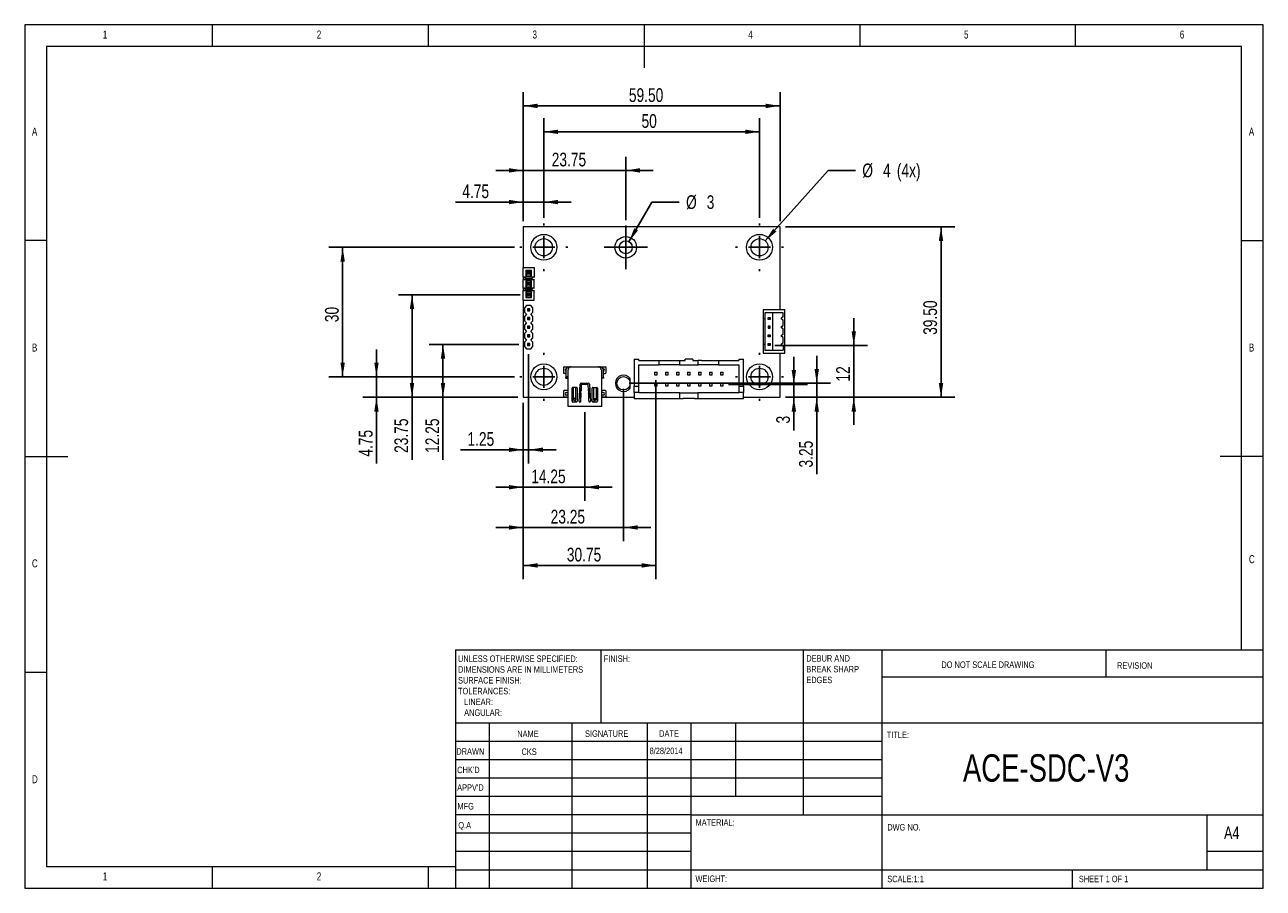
# Model space of a CAD drawing. Header units: millimetres. Extents: x 5 to 292, y 5 to 205.
import ezdxf

# ---------------------------------------------------------------- set-up
doc = ezdxf.new("R2010")
doc.units = ezdxf.units.MM
doc.layers.add('FORMAT', color=7, linetype='Continuous')
doc.styles.add('SLDTEXTSTYLE0', font='TXT', dxfattribs={"width": 0.75})
doc.dimstyles.new('SLDDIMSTYLE0', dxfattribs={"dimtxt": 3.175, "dimasz": 3.302, "dimexe": 0, "dimexo": 0.0625, "dimgap": 0.79375, "dimtad": 2, "dimzin": 12, "dimdsep": 46, "dimtxsty": 'Standard', "dimsah": 1, "dimcen": 0.09, "dimadec": 0, "dimazin": 0, "dimtfac": 1, "dimtofl": 0, "dimtmove": 0, "dimatfit": 3, "dimfxl": 1, "dimtolj": 1, "dimtzin": 12, "dimarcsym": 0})
doc.dimstyles.new('SLDDIMSTYLE1', dxfattribs={"dimtxt": 3.175, "dimasz": 3.302, "dimexe": 0, "dimexo": 0.0625, "dimgap": 0.79375, "dimtad": 2, "dimzin": 12, "dimdsep": 46, "dimtxsty": 'Standard', "dimsah": 1, "dimcen": 0.09, "dimadec": 0, "dimazin": 0, "dimtfac": 1, "dimtofl": 0, "dimtmove": 0, "dimatfit": 3, "dimfxl": 1, "dimtolj": 1, "dimtzin": 12, "dimarcsym": 0})
doc.dimstyles.new('SLDDIMSTYLE2', dxfattribs={"dimtxt": 3.175, "dimasz": 3.302, "dimexe": 0, "dimexo": 0.0625, "dimgap": 0.79375, "dimtad": 2, "dimzin": 4, "dimdsep": 46, "dimtxsty": 'Standard', "dimsah": 1, "dimcen": 0.09, "dimadec": 0, "dimazin": 0, "dimtfac": 1, "dimtofl": 0, "dimtmove": 0, "dimatfit": 3, "dimfxl": 1, "dimtolj": 1, "dimtzin": 12, "dimarcsym": 0})
doc.dimstyles.new('SLDDIMSTYLE3', dxfattribs={"dimtxt": 3.175, "dimasz": 3.302, "dimexe": 0, "dimexo": 0.0625, "dimgap": 0.79375, "dimtad": 0, "dimtih": 1, "dimtoh": 1, "dimzin": 12, "dimdsep": 46, "dimtxsty": 'Standard', "dimsah": 1, "dimcen": 0.09, "dimadec": 0, "dimazin": 0, "dimtfac": 1, "dimtmove": 0, "dimatfit": 2, "dimfxl": 1, "dimtolj": 1, "dimtzin": 12, "dimarcsym": 0})

# ---------------------------------------------------------------- blocks, each defined once
blk = doc.blocks.new('SW_NOTE_0')
at = {"color": 0, "linetype": 'Continuous', "lineweight": 0, "char_height": 1.5, "attachment_point": 1, "style": 'SLDTEXTSTYLE0'}
for s, insert in [('UNLESS OTHERWISE SPECIFIED:', (0, 1.93)), ('DIMENSIONS ARE IN MILLIMETERS', (0, -0.57)), ('TOLERANCES:', (0, -5.57)), ('SURFACE FINISH:', (0, -3.07)), ('   LINEAR:', (0, -8.07)), ('   ANGULAR:', (0, -10.57))]:
    blk.add_mtext(s, dxfattribs=dict(at, insert=insert))
blk = doc.blocks.new('SW_NOTE_1')
at = {"color": 0, "linetype": 'Continuous', "lineweight": 0, "char_height": 1.5, "attachment_point": 1, "style": 'SLDTEXTSTYLE0'}
for s, insert in [('DEBUR AND ', (0, 1.93)), ('BREAK SHARP ', (0, -0.57)), ('EDGES', (0, -3.07))]:
    blk.add_mtext(s, dxfattribs=dict(at, insert=insert))
blk = doc.blocks.new('*D3')
at = {"layer": 'FORMAT'}
for p, q in [((121.77, 128.69), (121.77, 103.38)), ((120.52, 117.44), (120.52, 103.38)), ((120.52, 106.56), (106, 106.56)), ((121.77, 106.56), (120.52, 106.56)), ((121.77, 106.56), (128.12, 106.56))]:
    blk.add_line(p, q, dxfattribs=at)
for points in [[(120.52, 106.56), (117.22, 107.07), (117.22, 106.05)], [(121.77, 106.56), (125.07, 106.05), (125.07, 107.07)]]:
    blk.add_solid(points, dxfattribs=at)
at = {"layer": 'FORMAT', "insert": (107.59, 110.65), "char_height": 3.175, "attachment_point": 1, "style": 'SLDTEXTSTYLE0'}
blk.add_mtext('1.25', dxfattribs=at)
blk = doc.blocks.new('*D4')
at = {"layer": 'FORMAT'}
for p, q in [((120.52, 117.44), (120.52, 94.71)), ((134.77, 115.29), (134.77, 94.71)), ((120.52, 97.89), (114.17, 97.89)), ((134.77, 97.89), (120.52, 97.89)), ((134.77, 97.89), (141.12, 97.89))]:
    blk.add_line(p, q, dxfattribs=at)
for points in [[(120.52, 97.89), (117.22, 98.4), (117.22, 97.38)], [(134.77, 97.89), (138.07, 97.38), (138.07, 98.4)]]:
    blk.add_solid(points, dxfattribs=at)
at = {"layer": 'FORMAT', "insert": (122.37, 101.98), "char_height": 3.175, "attachment_point": 1, "style": 'SLDTEXTSTYLE0'}
blk.add_mtext('14.25', dxfattribs=at)
blk = doc.blocks.new('*D5')
at = {"layer": 'FORMAT'}
for p, q in [((151.27, 122.67), (151.27, 76.6)), ((120.52, 117.44), (120.52, 76.6)), ((151.27, 79.77), (120.52, 79.77))]:
    blk.add_line(p, q, dxfattribs=at)
for points in [[(120.52, 79.77), (123.82, 79.26), (123.82, 80.28)], [(151.27, 79.77), (147.97, 80.28), (147.97, 79.26)]]:
    blk.add_solid(points, dxfattribs=at)
at = {"layer": 'FORMAT', "insert": (130.62, 83.86), "char_height": 3.175, "attachment_point": 1, "style": 'SLDTEXTSTYLE0'}
blk.add_mtext('30.75', dxfattribs=at)
blk = doc.blocks.new('*D6')
at = {"layer": 'FORMAT'}
for p, q in [((183.23, 121.71), (183.23, 128.06)), ((168.1, 121.71), (186.41, 121.71)), ((183.23, 121.71), (183.23, 118.71)), ((181.29, 118.71), (186.41, 118.71)), ((183.23, 118.71), (183.23, 111.06))]:
    blk.add_line(p, q, dxfattribs=at)
for points in [[(183.23, 121.71), (183.74, 125.01), (182.72, 125.01)], [(183.23, 118.71), (182.72, 115.41), (183.74, 115.41)]]:
    blk.add_solid(points, dxfattribs=at)
at = {"layer": 'FORMAT', "insert": (179.14, 112.65), "char_height": 3.17, "attachment_point": 1, "rotation": 90, "style": 'SLDTEXTSTYLE0'}
blk.add_mtext('3', dxfattribs=at)
blk = doc.blocks.new('*D7')
at = {"layer": 'FORMAT'}
for p, q in [((197.12, 130.71), (197.12, 137.06)), ((178.79, 130.71), (200.3, 130.71)), ((197.12, 130.71), (197.12, 118.71)), ((181.29, 118.71), (200.3, 118.71)), ((197.12, 118.71), (197.12, 112.36))]:
    blk.add_line(p, q, dxfattribs=at)
for points in [[(197.12, 130.71), (197.63, 134.01), (196.61, 134.01)], [(197.12, 118.71), (196.61, 115.41), (197.63, 115.41)]]:
    blk.add_solid(points, dxfattribs=at)
at = {"layer": 'FORMAT', "insert": (193.03, 122.36), "char_height": 3.175, "attachment_point": 1, "rotation": 90, "style": 'SLDTEXTSTYLE0'}
blk.add_mtext('12', dxfattribs=at)
blk = doc.blocks.new('*D8')
at = {"layer": 'FORMAT'}
for p, q in [((119.5, 130.96), (98.75, 130.96)), ((101.92, 130.96), (101.92, 118.71)), ((119.25, 118.71), (98.75, 118.71)), ((101.92, 118.71), (101.92, 104.24))]:
    blk.add_line(p, q, dxfattribs=at)
for points in [[(101.92, 130.96), (101.41, 127.66), (102.43, 127.66)], [(101.92, 118.71), (102.43, 122.01), (101.41, 122.01)]]:
    blk.add_solid(points, dxfattribs=at)
at = {"layer": 'FORMAT', "insert": (97.83, 105.83), "char_height": 3.175, "attachment_point": 1, "rotation": 90, "style": 'SLDTEXTSTYLE0'}
blk.add_mtext('12.25', dxfattribs=at)
blk = doc.blocks.new('*D9')
at = {"layer": 'FORMAT'}
for p, q in [((119.84, 142.46), (91.57, 142.46)), ((94.74, 142.46), (94.74, 118.71)), ((119.25, 118.71), (91.57, 118.71)), ((94.74, 118.71), (94.74, 104.24))]:
    blk.add_line(p, q, dxfattribs=at)
for points in [[(94.74, 142.46), (94.23, 139.15), (95.25, 139.15)], [(94.74, 118.71), (95.25, 122.01), (94.23, 122.01)]]:
    blk.add_solid(points, dxfattribs=at)
at = {"layer": 'FORMAT', "insert": (90.65, 105.83), "char_height": 3.175, "attachment_point": 1, "rotation": 90, "style": 'SLDTEXTSTYLE0'}
blk.add_mtext('23.75', dxfattribs=at)
blk = doc.blocks.new('*D10')
at = {"layer": 'FORMAT'}
for p, q in [((120.52, 159.48), (120.52, 189.38)), ((180.02, 159.48), (180.02, 189.38)), ((180.02, 186.21), (120.52, 186.21))]:
    blk.add_line(p, q, dxfattribs=at)
for points in [[(120.52, 186.21), (123.82, 185.7), (123.82, 186.72)], [(180.02, 186.21), (176.72, 186.72), (176.72, 185.7)]]:
    blk.add_solid(points, dxfattribs=at)
at = {"layer": 'FORMAT', "insert": (145, 190.3), "char_height": 3.175, "attachment_point": 1, "style": 'SLDTEXTSTYLE0'}
blk.add_mtext('59.50', dxfattribs=at)
blk = doc.blocks.new('*D11')
at = {"layer": 'FORMAT'}
for p, q in [((181.29, 158.21), (220.5, 158.21)), ((217.33, 118.71), (217.33, 158.21)), ((181.29, 118.71), (220.5, 118.71))]:
    blk.add_line(p, q, dxfattribs=at)
for points in [[(217.33, 158.21), (216.82, 154.91), (217.84, 154.91)], [(217.33, 118.71), (217.84, 122.01), (216.82, 122.01)]]:
    blk.add_solid(points, dxfattribs=at)
at = {"layer": 'FORMAT', "insert": (213.23, 133.18), "char_height": 3.175, "attachment_point": 1, "rotation": 90, "style": 'SLDTEXTSTYLE0'}
blk.add_mtext('39.50', dxfattribs=at)
blk = doc.blocks.new('*D12')
at = {"layer": 'FORMAT'}
for p, q in [((120.52, 159.48), (120.52, 167.11)), ((125.27, 160.27), (125.27, 167.11)), ((120.52, 163.93), (104.81, 163.93)), ((120.52, 163.93), (125.27, 163.93)), ((125.27, 163.93), (131.62, 163.93))]:
    blk.add_line(p, q, dxfattribs=at)
for points in [[(120.52, 163.93), (117.22, 164.44), (117.22, 163.43)], [(125.27, 163.93), (128.57, 163.43), (128.57, 164.44)]]:
    blk.add_solid(points, dxfattribs=at)
at = {"layer": 'FORMAT', "insert": (106.4, 168.03), "char_height": 3.175, "attachment_point": 1, "style": 'SLDTEXTSTYLE0'}
blk.add_mtext('4.75', dxfattribs=at)
blk = doc.blocks.new('*D13')
at = {"layer": 'FORMAT'}
for p, q in [((120.52, 159.48), (120.52, 174.45)), ((144.27, 159.77), (144.27, 174.45)), ((120.52, 171.27), (114.17, 171.27)), ((120.52, 171.27), (144.27, 171.27)), ((144.27, 171.27), (150.62, 171.27))]:
    blk.add_line(p, q, dxfattribs=at)
for points in [[(120.52, 171.27), (117.22, 171.78), (117.22, 170.76)], [(144.27, 171.27), (147.57, 170.76), (147.57, 171.78)]]:
    blk.add_solid(points, dxfattribs=at)
at = {"layer": 'FORMAT', "insert": (127.12, 175.37), "char_height": 3.175, "attachment_point": 1, "style": 'SLDTEXTSTYLE0'}
blk.add_mtext('23.75', dxfattribs=at)
blk = doc.blocks.new('*D14')
at = {"layer": 'FORMAT'}
for p, q in [((86.5, 123.46), (86.5, 129.81)), ((118.46, 123.46), (83.33, 123.46)), ((86.5, 123.46), (86.5, 118.71)), ((119.25, 118.71), (83.33, 118.71)), ((86.5, 118.71), (86.5, 103.37))]:
    blk.add_line(p, q, dxfattribs=at)
for points in [[(86.5, 123.46), (87.01, 126.76), (85.99, 126.76)], [(86.5, 118.71), (85.99, 115.41), (87.01, 115.41)]]:
    blk.add_solid(points, dxfattribs=at)
at = {"layer": 'FORMAT', "insert": (82.41, 104.96), "char_height": 3.175, "attachment_point": 1, "rotation": 90, "style": 'SLDTEXTSTYLE0'}
blk.add_mtext('4.75', dxfattribs=at)
blk = doc.blocks.new('*D15')
at = {"layer": 'FORMAT'}
for p, q in [((125.27, 160.27), (125.27, 183.38)), ((175.27, 160.27), (175.27, 183.38)), ((125.27, 180.21), (175.27, 180.21))]:
    blk.add_line(p, q, dxfattribs=at)
for points in [[(125.27, 180.21), (128.57, 179.7), (128.57, 180.72)], [(175.27, 180.21), (171.97, 180.72), (171.97, 179.7)]]:
    blk.add_solid(points, dxfattribs=at)
at = {"layer": 'FORMAT', "insert": (147.93, 184.3), "char_height": 3.175, "attachment_point": 1, "style": 'SLDTEXTSTYLE0'}
blk.add_mtext('50', dxfattribs=at)
blk = doc.blocks.new('*D16')
at = {"layer": 'FORMAT'}
for p, q in [((118.46, 153.46), (75.49, 153.46)), ((78.66, 153.46), (78.66, 123.46)), ((118.46, 123.46), (75.49, 123.46))]:
    blk.add_line(p, q, dxfattribs=at)
for points in [[(78.66, 153.46), (78.15, 150.16), (79.17, 150.16)], [(78.66, 123.46), (79.17, 126.76), (78.15, 126.76)]]:
    blk.add_solid(points, dxfattribs=at)
at = {"layer": 'FORMAT', "insert": (74.57, 136.11), "char_height": 3.175, "attachment_point": 1, "rotation": 90, "style": 'SLDTEXTSTYLE0'}
blk.add_mtext('30', dxfattribs=at)
blk = doc.blocks.new('*D17')
at = {"layer": 'FORMAT'}
for p, q in [((176.6, 154.95), (191.16, 171.27)), ((191.16, 171.27), (197.51, 171.27))]:
    blk.add_line(p, q, dxfattribs=at)
blk.add_solid([(176.6, 154.95), (179.18, 157.08), (178.42, 157.75)], dxfattribs=at)
at = {"layer": 'FORMAT', "attachment_point": 1, "style": 'SLDTEXTSTYLE0'}
for s, insert, char_height in [('%%c', (199.09, 172.85), 3.175), ('4', (203.88, 172.85), 3.17), (' (4x)', (206.22, 172.85), 3.175)]:
    blk.add_mtext(s, dxfattribs=dict(at, insert=insert, char_height=char_height))
blk = doc.blocks.new('*D18')
at = {"layer": 'FORMAT'}
for p, q in [((145.02, 154.76), (150.32, 163.93)), ((150.32, 163.93), (156.67, 163.93))]:
    blk.add_line(p, q, dxfattribs=at)
blk.add_solid([(145.02, 154.76), (147.11, 157.36), (146.23, 157.87)], dxfattribs=at)
at = {"layer": 'FORMAT', "attachment_point": 1, "style": 'SLDTEXTSTYLE0'}
for s, insert, char_height in [('%%c', (158.25, 165.51), 3.175), ('3', (163.04, 165.51), 3.17)]:
    blk.add_mtext(s, dxfattribs=dict(at, insert=insert, char_height=char_height))
blk = doc.blocks.new('*D19')
at = {"layer": 'FORMAT'}
for p, q in [((143.77, 120.69), (143.77, 85.38)), ((120.52, 117.44), (120.52, 85.38)), ((120.52, 88.56), (114.17, 88.56)), ((120.52, 88.56), (143.77, 88.56)), ((143.77, 88.56), (150.12, 88.56))]:
    blk.add_line(p, q, dxfattribs=at)
for points in [[(120.52, 88.56), (117.22, 89.07), (117.22, 88.05)], [(143.77, 88.56), (147.07, 88.05), (147.07, 89.07)]]:
    blk.add_solid(points, dxfattribs=at)
at = {"layer": 'FORMAT', "insert": (126.87, 92.65), "char_height": 3.175, "attachment_point": 1, "style": 'SLDTEXTSTYLE0'}
blk.add_mtext('23.25', dxfattribs=at)
blk = doc.blocks.new('*D20')
at = {"layer": 'FORMAT'}
for p, q in [((188.53, 121.96), (188.53, 128.31)), ((145.04, 121.96), (191.7, 121.96)), ((188.53, 118.71), (188.53, 121.96)), ((181.29, 118.71), (191.7, 118.71)), ((188.53, 118.71), (188.53, 100.87))]:
    blk.add_line(p, q, dxfattribs=at)
for points in [[(188.53, 121.96), (189.04, 125.26), (188.02, 125.26)], [(188.53, 118.71), (188.02, 115.41), (189.04, 115.41)]]:
    blk.add_solid(points, dxfattribs=at)
at = {"layer": 'FORMAT', "insert": (184.44, 102.45), "char_height": 3.175, "attachment_point": 1, "rotation": 90, "style": 'SLDTEXTSTYLE0'}
blk.add_mtext('3.25', dxfattribs=at)
blk = doc.blocks.new('SW_CENTERMARKSYMBOL_0')
at = {"layer": 'FORMAT', "color": 0}
for p, q in [((0, 5.08), (0, 5.54)), ((-5.08, 0), (-5.54, 0)), ((0, 0), (-2.54, 0)), ((0, 0), (0, 2.54)), ((0, 0), (0, -2.54)), ((0, 0), (2.54, 0)), ((5.08, 0), (5.54, 0)), ((0, -5.08), (0, -5.54))]:
    blk.add_line(p, q, dxfattribs=at)
blk = doc.blocks.new('SW_CENTERMARKSYMBOL_1')
at = {"layer": 'FORMAT', "color": 0}
for p, q in [((0, 2.54), (0, 5.04)), ((-2.54, 0), (-5.04, 0)), ((0, 0), (-2.54, 0)), ((0, 0), (0, 2.54)), ((0, 0), (0, -2.54)), ((0, 0), (2.54, 0)), ((2.54, 0), (5.04, 0)), ((0, -2.54), (0, -5.04))]:
    blk.add_line(p, q, dxfattribs=at)
blk = doc.blocks.new('SW_CENTERMARKSYMBOL_2')
at = {"layer": 'FORMAT', "color": 0}
for p, q in [((0, 5.08), (0, 5.54)), ((-5.08, 0), (-5.54, 0)), ((0, 0), (-2.54, 0)), ((0, 0), (0, 2.54)), ((0, 0), (0, -2.54)), ((0, 0), (2.54, 0)), ((5.08, 0), (5.54, 0)), ((0, -5.08), (0, -5.54))]:
    blk.add_line(p, q, dxfattribs=at)
blk = doc.blocks.new('SW_CENTERMARKSYMBOL_3')
at = {"layer": 'FORMAT', "color": 0}
for p, q in [((0, 5.08), (0, 5.54)), ((-5.08, 0), (-5.54, 0)), ((0, 0), (-2.54, 0)), ((0, 0), (0, 2.54)), ((0, 0), (0, -2.54)), ((0, 0), (2.54, 0)), ((5.08, 0), (5.54, 0)), ((0, -5.08), (0, -5.54))]:
    blk.add_line(p, q, dxfattribs=at)
blk = doc.blocks.new('SW_CENTERMARKSYMBOL_4')
at = {"layer": 'FORMAT', "color": 0}
for p, q in [((0, 5.08), (0, 5.54)), ((-5.08, 0), (-5.54, 0)), ((0, 0), (-2.54, 0)), ((0, 0), (0, 2.54)), ((0, 0), (0, -2.54)), ((0, 0), (2.54, 0)), ((5.08, 0), (5.54, 0)), ((0, -5.08), (0, -5.54))]:
    blk.add_line(p, q, dxfattribs=at)

msp = doc.modelspace()

# ---------------------------------------------------------------- linework, layer by layer
at = {"color": 7, "linetype": 'Continuous', "lineweight": 0}
for p, q in [((292, 205), (5, 205)), ((5, 205), (5, 5)), ((48.5, 200), (48.5, 205)), ((98.5, 205), (98.5, 200)), ((148.5, 205), (148.5, 195)), ((198.5, 205), (198.5, 200)), ((248.5, 200), (248.5, 205)), ((292, 77.25), (292, 205)), ((287, 200), (10, 200)), ((10, 200), (10, 10)), ((287, 60.25), (287, 200)), ((10, 155), (5, 155)), ((287, 155), (292, 155)), ((5, 105), (15, 105)), ((292, 105), (282, 105)), ((292, 5), (292, 77.25)), ((104.8, 60.25), (292, 60.25)), ((104.8, 60.25), (104.8, 5)), ((138.6, 43.25), (138.6, 60.25)), ((185.4, 60.25), (185.4, 22)), ((203.6, 60.25), (203.6, 5)), ((255.6, 53.875), (255.6, 60.25)), ((10, 55), (5, 55)), ((292, 53.875), (203.6, 53.875)), ((292, 43.25), (104.8, 43.25)), ((112.6, 43.25), (112.6, 5)), ((131.791, 43.25), (131.791, 5)), ((149.199, 43.25), (149.199, 5)), ((159.4, 5), (159.4, 43.25)), ((169.8, 26.25), (169.8, 43.25)), ((203.6, 39), (104.8, 39)), ((203.6, 34.75), (104.8, 34.75)), ((203.6, 30.5), (104.8, 30.5)), ((203.6, 26.25), (104.8, 26.25)), ((159.4, 22), (104.8, 22)), ((159.4, 22), (292, 22)), ((279, 9.25), (279, 22)), ((159.4, 17.75), (104.8, 17.75)), ((159.4, 13.5), (104.8, 13.5)), ((292, 13.5), (279, 13.5)), ((10, 10), (104.8, 10)), ((48.5, 5), (48.5, 10)), ((98.5, 10), (98.5, 5)), ((104.8, 9.25), (292, 9.25)), ((247.8, 5), (247.8, 9.25)), ((5, 5), (292, 5))]:
    msp.add_line(p, q, dxfattribs=at)
at = {"color": 7, "linetype": 'Continuous', "lineweight": 15}
for p, q in [((180.023, 158.208), (120.523, 158.208)), ((120.523, 158.208), (120.523, 148.805)), ((180.023, 138.958), (180.023, 158.208)), ((120.5, 146.529), (120.5, 148.805)), ((120.5, 148.805), (123.04, 148.805)), ((123.04, 146.529), (120.5, 146.529)), ((121.008, 146.392), (120.5, 146.529)), ((120.523, 146.523), (120.523, 146.007)), ((121.008, 146.265), (121.008, 146.392)), ((121.11, 148.195), (121.11, 146.875)), ((121.11, 148.195), (121.453, 147.853)), ((121.11, 148.195), (122.431, 148.195)), ((121.11, 146.875), (121.453, 147.218)), ((121.11, 146.875), (122.431, 146.875)), ((121.453, 147.853), (121.453, 147.218)), ((121.628, 147.677), (121.453, 147.853)), ((122.088, 147.853), (121.453, 147.853)), ((121.628, 147.393), (121.453, 147.218)), ((122.088, 147.218), (121.453, 147.218)), ((121.628, 147.393), (121.628, 147.677)), ((121.913, 147.677), (121.628, 147.677)), ((121.913, 147.393), (121.628, 147.393)), ((121.913, 147.677), (122.088, 147.853)), ((121.913, 147.393), (121.913, 147.677)), ((122.088, 147.218), (121.913, 147.393)), ((122.088, 147.853), (122.431, 148.195)), ((122.088, 147.218), (122.088, 147.853)), ((122.431, 146.875), (122.088, 147.218)), ((122.431, 146.875), (122.431, 148.195)), ((123.04, 146.529), (122.532, 146.392)), ((122.532, 146.392), (122.532, 146.265)), ((123.04, 148.805), (123.04, 146.529)), ((120.5, 146.001), (121.008, 146.138)), ((120.5, 146.001), (123.04, 146.001)), ((120.5, 143.989), (120.5, 146.001)), ((123.04, 143.989), (120.5, 143.989)), ((121.008, 143.852), (120.5, 143.989)), ((120.5, 143.461), (121.008, 143.598)), ((120.523, 143.983), (120.523, 143.467)), ((121.008, 146.138), (121.008, 146.265)), ((121.008, 146.265), (122.532, 146.265)), ((121.008, 143.725), (121.008, 143.852)), ((121.008, 143.725), (122.532, 143.725)), ((121.008, 143.598), (121.008, 143.725)), ((122.431, 145.655), (121.11, 145.655)), ((121.11, 145.655), (121.11, 144.335)), ((121.11, 145.655), (121.453, 145.313)), ((121.11, 144.335), (121.453, 144.678)), ((121.11, 144.335), (122.431, 144.335)), ((121.453, 145.313), (121.453, 144.678)), ((121.628, 145.137), (121.453, 145.313)), ((122.088, 145.313), (121.453, 145.313)), ((121.628, 144.853), (121.453, 144.678)), ((122.088, 144.678), (121.453, 144.678)), ((121.628, 144.853), (121.628, 145.137)), ((121.913, 145.137), (121.628, 145.137)), ((121.913, 144.853), (121.628, 144.853)), ((121.913, 145.137), (122.088, 145.313)), ((121.913, 144.853), (121.913, 145.137)), ((122.088, 144.678), (121.913, 144.853)), ((122.088, 145.313), (122.431, 145.655)), ((122.088, 144.678), (122.088, 145.313)), ((122.431, 144.335), (122.088, 144.678)), ((122.431, 144.335), (122.431, 145.655)), ((122.532, 146.265), (122.532, 146.138)), ((122.532, 146.138), (123.04, 146.001)), ((123.04, 143.989), (122.532, 143.852)), ((122.532, 143.852), (122.532, 143.725)), ((122.532, 143.725), (122.532, 143.598)), ((122.532, 143.598), (123.04, 143.461)), ((123.04, 143.989), (123.04, 146.001)), ((120.5, 141.185), (120.5, 143.461)), ((120.5, 143.461), (123.04, 143.461)), ((120.5, 141.185), (123.04, 141.185)), ((120.523, 141.185), (120.523, 118.708)), ((121.11, 143.115), (121.11, 141.795)), ((122.431, 143.115), (121.11, 143.115)), ((121.11, 143.115), (121.453, 142.773)), ((121.453, 142.138), (121.11, 141.795)), ((121.11, 141.795), (122.431, 141.795)), ((121.453, 142.773), (121.628, 142.597)), ((122.088, 142.773), (121.453, 142.773)), ((121.453, 142.773), (121.453, 142.138)), ((121.628, 142.313), (121.453, 142.138)), ((122.088, 142.138), (121.453, 142.138)), ((121.628, 142.597), (121.628, 142.313)), ((121.628, 142.597), (121.913, 142.597)), ((121.913, 142.313), (121.628, 142.313)), ((122.088, 142.773), (121.913, 142.597)), ((121.913, 142.597), (121.913, 142.313)), ((122.088, 142.138), (121.913, 142.313)), ((122.431, 143.115), (122.088, 142.773)), ((122.088, 142.138), (122.088, 142.773)), ((122.431, 141.795), (122.088, 142.138)), ((122.431, 141.795), (122.431, 143.115)), ((123.04, 141.185), (123.04, 143.461)), ((121.273, 139.958), (120.773, 139.458)), ((120.773, 139.458), (120.773, 138.458)), ((120.773, 138.458), (121.273, 137.958)), ((121.273, 137.958), (120.773, 137.458)), ((122.273, 139.958), (121.273, 139.958)), ((121.523, 139.208), (121.648, 139.083)), ((121.523, 138.708), (121.648, 138.833)), ((121.648, 139.083), (121.648, 138.833)), ((121.898, 139.083), (121.648, 139.083)), ((121.648, 138.833), (121.898, 138.833)), ((122.023, 139.208), (121.898, 139.083)), ((121.898, 138.833), (121.898, 139.083)), ((122.023, 138.708), (121.898, 138.833)), ((122.773, 139.458), (122.273, 139.958)), ((122.273, 137.958), (122.773, 138.458)), ((122.773, 137.458), (122.273, 137.958)), ((122.773, 138.458), (122.773, 139.458)), ((181.123, 138.958), (176.123, 138.958)), ((176.123, 138.958), (176.123, 136.958)), ((176.523, 138.258), (176.523, 136.958)), ((180.723, 138.258), (176.523, 138.258)), ((178.323, 129.658), (178.323, 138.258)), ((180.723, 137.358), (180.723, 138.258)), ((181.123, 128.958), (181.123, 138.958)), ((120.773, 137.458), (120.773, 136.458)), ((120.773, 136.458), (121.273, 135.958)), ((121.273, 135.958), (120.773, 135.458)), ((120.773, 135.458), (120.773, 134.458)), ((121.523, 137.208), (121.648, 137.083)), ((121.523, 136.708), (121.648, 136.833)), ((121.523, 135.208), (121.648, 135.083)), ((121.648, 137.083), (121.648, 136.833)), ((121.898, 137.083), (121.648, 137.083)), ((121.648, 136.833), (121.898, 136.833)), ((121.648, 135.083), (121.648, 134.833)), ((121.898, 135.083), (121.648, 135.083)), ((122.023, 137.208), (121.898, 137.083)), ((121.898, 136.833), (121.898, 137.083)), ((122.023, 136.708), (121.898, 136.833)), ((122.023, 135.208), (121.898, 135.083)), ((121.898, 134.833), (121.898, 135.083)), ((122.273, 135.958), (122.773, 136.458)), ((122.773, 135.458), (122.273, 135.958)), ((122.773, 136.458), (122.773, 137.458)), ((122.773, 134.458), (122.773, 135.458)), ((176.123, 136.958), (176.523, 136.958)), ((176.123, 136.958), (176.123, 130.958)), ((176.523, 136.958), (176.523, 130.958)), ((177.373, 137.108), (177.273, 137.208)), ((177.273, 137.208), (177.773, 137.208)), ((177.273, 136.708), (177.273, 137.208)), ((177.373, 136.808), (177.273, 136.708)), ((177.773, 136.708), (177.273, 136.708)), ((177.373, 135.108), (177.273, 135.208)), ((177.773, 135.208), (177.273, 135.208)), ((177.273, 135.208), (177.273, 134.708)), ((177.673, 137.108), (177.373, 137.108)), ((177.373, 136.808), (177.373, 137.108)), ((177.673, 136.808), (177.373, 136.808)), ((177.673, 135.108), (177.373, 135.108)), ((177.373, 134.808), (177.373, 135.108)), ((177.773, 137.208), (177.673, 137.108)), ((177.673, 136.808), (177.673, 137.108)), ((177.773, 136.708), (177.673, 136.808)), ((177.773, 135.208), (177.673, 135.108)), ((177.673, 134.808), (177.673, 135.108)), ((177.773, 137.208), (177.773, 136.708)), ((177.773, 134.708), (177.773, 135.208)), ((180.723, 137.358), (180.373, 137.108)), ((180.373, 136.808), (180.373, 137.108)), ((180.723, 136.558), (180.373, 136.808)), ((180.373, 135.108), (180.723, 135.358)), ((180.373, 134.808), (180.373, 135.108)), ((180.723, 135.358), (180.723, 136.558)), ((120.773, 134.458), (121.273, 133.958)), ((121.273, 133.958), (120.773, 133.458)), ((120.773, 133.458), (120.773, 132.458)), ((120.773, 132.458), (121.273, 131.958)), ((121.523, 134.708), (121.648, 134.833)), ((121.523, 133.208), (121.648, 133.083)), ((121.523, 132.708), (121.648, 132.833)), ((121.648, 134.833), (121.898, 134.833)), ((121.898, 133.083), (121.648, 133.083)), ((121.648, 133.083), (121.648, 132.833)), ((121.648, 132.833), (121.898, 132.833)), ((122.023, 134.708), (121.898, 134.833)), ((122.023, 133.208), (121.898, 133.083)), ((121.898, 132.833), (121.898, 133.083)), ((122.023, 132.708), (121.898, 132.833)), ((122.273, 133.958), (122.773, 134.458)), ((122.773, 133.458), (122.273, 133.958)), ((122.273, 131.958), (122.773, 132.458)), ((122.773, 132.458), (122.773, 133.458)), ((177.373, 134.808), (177.273, 134.708)), ((177.273, 134.708), (177.773, 134.708)), ((177.273, 132.708), (177.273, 133.208)), ((177.273, 133.208), (177.373, 133.108)), ((177.273, 133.208), (177.773, 133.208)), ((177.273, 132.708), (177.373, 132.808)), ((177.773, 132.708), (177.273, 132.708)), ((177.673, 134.808), (177.373, 134.808)), ((177.373, 133.108), (177.373, 132.808)), ((177.373, 133.108), (177.673, 133.108)), ((177.373, 132.808), (177.673, 132.808)), ((177.773, 134.708), (177.673, 134.808)), ((177.673, 133.108), (177.773, 133.208)), ((177.673, 133.108), (177.673, 132.808)), ((177.673, 132.808), (177.773, 132.708)), ((177.773, 133.208), (177.773, 132.708)), ((180.723, 134.558), (180.373, 134.808)), ((180.373, 133.108), (180.723, 133.358)), ((180.373, 132.808), (180.373, 133.108)), ((180.723, 132.558), (180.373, 132.808)), ((180.723, 133.358), (180.723, 134.558)), ((180.723, 131.358), (180.723, 132.558)), ((121.273, 131.958), (120.773, 131.458)), ((120.773, 131.458), (120.773, 130.458)), ((120.773, 130.458), (121.273, 129.958)), ((121.273, 129.958), (122.273, 129.958)), ((121.523, 131.208), (121.648, 131.083)), ((121.523, 130.708), (121.648, 130.833)), ((121.898, 131.083), (121.648, 131.083)), ((121.648, 131.083), (121.648, 130.833)), ((121.648, 130.833), (121.898, 130.833)), ((122.023, 131.208), (121.898, 131.083)), ((121.898, 130.833), (121.898, 131.083)), ((122.023, 130.708), (121.898, 130.833)), ((122.773, 131.458), (122.273, 131.958)), ((122.273, 129.958), (122.773, 130.458)), ((122.773, 130.458), (122.773, 131.458)), ((176.123, 130.958), (176.123, 128.958)), ((176.523, 130.958), (176.123, 130.958)), ((176.523, 130.958), (176.523, 129.658)), ((176.523, 129.658), (180.723, 129.658)), ((177.273, 130.708), (177.273, 131.208)), ((177.273, 131.208), (177.373, 131.108)), ((177.273, 131.208), (177.773, 131.208)), ((177.373, 130.808), (177.273, 130.708)), ((177.773, 130.708), (177.273, 130.708)), ((177.373, 131.108), (177.373, 130.808)), ((177.673, 131.108), (177.373, 131.108)), ((177.673, 130.808), (177.373, 130.808)), ((177.773, 131.208), (177.673, 131.108)), ((177.673, 131.108), (177.673, 130.808)), ((177.673, 130.808), (177.773, 130.708)), ((177.773, 131.208), (177.773, 130.708)), ((180.373, 131.108), (180.723, 131.358)), ((180.373, 130.808), (180.373, 131.108)), ((180.723, 130.558), (180.373, 130.808)), ((180.723, 130.558), (180.723, 129.658)), ((146.194, 127.551), (146.194, 121.328)), ((146.194, 127.551), (147.337, 127.551)), ((147.337, 127.233), (147.337, 127.551)), ((147.337, 127.233), (152.036, 127.233)), ((152.036, 126.217), (152.036, 127.233)), ((152.036, 127.233), (152.798, 127.233)), ((152.798, 127.233), (155.973, 127.233)), ((155.973, 127.233), (156.735, 127.233)), ((156.735, 127.233), (156.735, 126.217)), ((156.735, 127.233), (158.005, 127.233)), ((158.005, 127.233), (158.005, 127.551)), ((159.783, 127.551), (158.005, 127.551)), ((159.783, 127.551), (159.783, 127.233)), ((159.783, 127.233), (161.053, 127.233)), ((161.053, 126.217), (161.053, 127.233)), ((161.815, 127.233), (161.053, 127.233)), ((161.815, 127.233), (164.99, 127.233)), ((164.99, 127.233), (165.752, 127.233)), ((165.752, 127.233), (165.752, 126.217)), ((165.752, 127.233), (170.451, 127.233)), ((170.451, 127.551), (170.451, 127.233)), ((170.451, 127.551), (171.594, 127.551)), ((171.594, 121.328), (171.594, 127.551)), ((176.123, 128.958), (181.123, 128.958)), ((180.023, 118.708), (180.023, 128.958)), ((129.823, 125.558), (129.823, 124.458)), ((130.023, 125.758), (130.823, 125.758)), ((130.423, 124.258), (130.023, 124.258)), ((130.423, 125.058), (130.423, 123.358)), ((130.923, 125.758), (130.823, 125.758)), ((130.923, 125.758), (131.123, 125.758)), ((130.923, 125.728), (130.923, 125.758)), ((130.923, 125.058), (130.936, 125.058)), ((130.923, 116.558), (130.923, 125.058)), ((131.123, 125.758), (131.623, 125.758)), ((131.623, 125.758), (137.923, 125.758)), ((137.923, 125.758), (138.423, 125.758)), ((138.423, 125.758), (138.623, 125.758)), ((138.61, 125.058), (138.623, 125.058)), ((138.623, 125.758), (138.623, 125.728)), ((138.623, 125.758), (138.723, 125.758)), ((138.623, 125.058), (138.623, 116.558)), ((138.723, 125.758), (139.523, 125.758)), ((139.123, 123.358), (139.123, 125.058)), ((139.123, 124.258), (139.523, 124.258)), ((139.723, 124.458), (139.723, 125.558)), ((147.337, 126.217), (152.036, 126.217)), ((147.337, 121.328), (147.337, 126.217)), ((150.963, 124.56), (151.585, 124.56)), ((150.963, 124.56), (150.963, 123.938)), ((150.963, 123.938), (151.585, 123.938)), ((151.585, 123.938), (151.585, 124.56)), ((156.735, 126.217), (152.036, 126.217)), ((153.503, 124.56), (154.125, 124.56)), ((153.503, 124.56), (153.503, 123.938)), ((153.503, 123.938), (154.125, 123.938)), ((154.125, 123.938), (154.125, 124.56)), ((156.043, 124.56), (156.665, 124.56)), ((156.043, 124.56), (156.043, 123.938)), ((156.043, 123.938), (156.665, 123.938)), ((156.665, 123.938), (156.665, 124.56)), ((156.735, 126.217), (161.053, 126.217)), ((158.583, 124.56), (159.205, 124.56)), ((158.583, 124.56), (158.583, 123.938)), ((158.583, 123.938), (159.205, 123.938)), ((159.205, 123.938), (159.205, 124.56)), ((165.752, 126.217), (161.053, 126.217)), ((161.123, 124.56), (161.745, 124.56)), ((161.123, 124.56), (161.123, 123.938)), ((161.123, 123.938), (161.745, 123.938)), ((161.745, 123.938), (161.745, 124.56)), ((163.663, 124.56), (164.285, 124.56)), ((163.663, 124.56), (163.663, 123.938)), ((163.663, 123.938), (164.285, 123.938)), ((164.285, 123.938), (164.285, 124.56)), ((165.752, 126.217), (170.451, 126.217)), ((166.203, 124.56), (166.825, 124.56)), ((166.203, 124.56), (166.203, 123.938)), ((166.203, 123.938), (166.825, 123.938)), ((166.825, 123.938), (166.825, 124.56)), ((170.451, 126.217), (170.451, 121.328)), ((130.423, 123.158), (130.423, 123.358)), ((130.423, 123.158), (130.923, 123.158)), ((131.823, 117.808), (131.823, 120.858)), ((131.973, 121.008), (132.123, 121.008)), ((132.723, 121.008), (132.123, 121.008)), ((132.123, 121.008), (132.123, 119.089)), ((132.723, 121.008), (132.873, 121.008)), ((132.723, 119.089), (132.723, 121.008)), ((133.023, 120.858), (133.023, 117.808)), ((133.48, 117.765), (133.681, 121.723)), ((133.823, 120.573), (133.909, 120.573)), ((133.823, 120.573), (133.823, 119.405)), ((135.568, 121.646), (133.977, 121.646)), ((133.981, 122.008), (135.565, 122.008)), ((135.637, 120.573), (135.723, 120.573)), ((135.723, 120.573), (135.723, 119.405)), ((135.865, 121.723), (136.065, 117.765)), ((136.523, 117.808), (136.523, 120.858)), ((136.673, 121.008), (136.823, 121.008)), ((136.823, 121.008), (137.423, 121.008)), ((136.823, 121.008), (136.823, 119.089)), ((137.423, 121.008), (137.573, 121.008)), ((137.423, 121.008), (137.423, 119.089)), ((137.723, 120.858), (137.723, 117.808)), ((139.123, 123.158), (138.623, 123.158)), ((139.123, 123.358), (139.123, 123.158)), ((145.323, 121.958), (145.323, 123.056)), ((145.323, 120.859), (145.323, 121.958)), ((146.194, 121.328), (147.337, 121.328)), ((146.194, 119.804), (146.194, 121.328)), ((147.337, 119.804), (147.337, 121.328)), ((150.963, 122.02), (151.585, 122.02)), ((150.963, 122.02), (150.963, 121.398)), ((150.963, 121.398), (151.585, 121.398)), ((151.585, 121.398), (151.585, 122.02)), ((153.503, 122.02), (154.125, 122.02)), ((153.503, 122.02), (153.503, 121.398)), ((153.503, 121.398), (154.125, 121.398)), ((154.125, 121.398), (154.125, 122.02)), ((156.043, 122.02), (156.043, 121.398)), ((156.043, 122.02), (156.665, 122.02)), ((156.043, 121.398), (156.665, 121.398)), ((156.665, 121.398), (156.665, 122.02)), ((158.583, 122.02), (158.583, 121.398)), ((158.583, 122.02), (159.205, 122.02)), ((158.583, 121.398), (159.205, 121.398)), ((159.205, 121.398), (159.205, 122.02)), ((161.123, 122.02), (161.745, 122.02)), ((161.123, 122.02), (161.123, 121.398)), ((161.123, 121.398), (161.745, 121.398)), ((161.745, 121.398), (161.745, 122.02)), ((163.663, 122.02), (164.285, 122.02)), ((163.663, 122.02), (163.663, 121.398)), ((163.663, 121.398), (164.285, 121.398)), ((164.285, 121.398), (164.285, 122.02)), ((166.203, 122.02), (166.825, 122.02)), ((166.203, 122.02), (166.203, 121.398)), ((166.203, 121.398), (166.825, 121.398)), ((166.825, 121.398), (166.825, 122.02)), ((170.451, 121.328), (171.594, 121.328)), ((170.451, 121.328), (170.451, 119.804)), ((171.594, 121.328), (171.594, 119.804)), ((120.523, 118.708), (130.923, 118.708)), ((129.823, 120.058), (129.823, 118.958)), ((130.823, 120.258), (130.023, 120.258)), ((130.823, 118.758), (130.023, 118.758)), ((130.523, 119.808), (130.823, 119.808)), ((130.823, 119.208), (130.523, 119.208)), ((130.923, 120.258), (130.823, 120.258)), ((130.823, 119.808), (130.923, 119.808)), ((130.923, 119.208), (130.823, 119.208)), ((130.923, 118.758), (130.823, 118.758)), ((131.823, 118.358), (131.84, 118.358)), ((131.84, 118.358), (131.84, 117.727)), ((132.123, 118.358), (131.84, 118.358)), ((132.123, 119.089), (132.123, 118.467)), ((132.723, 118.467), (132.123, 118.467)), ((132.123, 118.467), (132.123, 118.093)), ((132.123, 118.093), (132.723, 118.093)), ((132.473, 118.093), (132.473, 117.608)), ((132.56, 118.093), (132.56, 117.608)), ((132.723, 118.467), (132.723, 119.089)), ((132.723, 118.093), (132.723, 118.467)), ((133.823, 119.405), (133.823, 119.006)), ((133.823, 119.006), (133.823, 118.543)), ((135.723, 119.405), (135.723, 119.006)), ((135.723, 119.006), (135.723, 118.54)), ((136.823, 119.089), (136.823, 118.467)), ((136.823, 118.467), (137.423, 118.467)), ((136.823, 118.467), (136.823, 118.093)), ((136.823, 118.093), (137.423, 118.093)), ((136.923, 117.608), (136.923, 118.093)), ((137.073, 117.608), (137.073, 118.093)), ((137.423, 119.089), (137.423, 118.467)), ((137.423, 118.467), (137.423, 118.093)), ((137.706, 118.358), (137.423, 118.358)), ((137.706, 117.727), (137.706, 118.358)), ((137.706, 118.358), (137.723, 118.358)), ((138.723, 120.258), (138.623, 120.258)), ((138.623, 119.808), (138.723, 119.808)), ((138.723, 119.208), (138.623, 119.208)), ((138.623, 118.758), (138.723, 118.758)), ((138.623, 118.708), (146.194, 118.708)), ((139.523, 120.258), (138.723, 120.258)), ((139.023, 119.808), (138.723, 119.808)), ((139.023, 119.208), (138.723, 119.208)), ((139.523, 118.758), (138.723, 118.758)), ((139.723, 118.958), (139.723, 120.058)), ((147.337, 119.804), (146.194, 119.804)), ((146.194, 119.804), (146.194, 118.407)), ((146.194, 118.407), (156.799, 118.407)), ((147.337, 119.766), (147.337, 119.804)), ((156.799, 119.766), (147.337, 119.766)), ((156.799, 118.407), (156.799, 119.766)), ((156.799, 119.766), (160.99, 119.766)), ((156.799, 118.407), (157.561, 118.407)), ((160.228, 118.407), (157.561, 118.407)), ((160.228, 118.407), (160.99, 118.407)), ((160.99, 119.766), (160.99, 118.407)), ((170.451, 119.766), (160.99, 119.766)), ((160.99, 118.407), (171.594, 118.407)), ((170.451, 119.804), (170.451, 119.766)), ((171.594, 119.804), (170.451, 119.804)), ((171.594, 118.407), (171.594, 119.804)), ((171.594, 118.708), (180.023, 118.708)), ((131.623, 116.558), (130.923, 116.558)), ((137.923, 116.558), (131.623, 116.558)), ((132.823, 117.608), (132.023, 117.608)), ((133.773, 117.608), (133.63, 117.608)), ((135.916, 117.608), (135.773, 117.608)), ((137.523, 117.608), (136.723, 117.608)), ((138.623, 116.558), (137.923, 116.558))]:
    msp.add_line(p, q, dxfattribs=at)
for centre, radius in [((125.273, 153.458), 3), ((125.273, 153.458), 2), ((144.273, 153.458), 2.5), ((175.273, 153.458), 3), ((175.273, 153.458), 2), ((144.273, 153.458), 1.5), ((125.273, 123.458), 3), ((175.273, 123.458), 3), ((125.273, 123.458), 2), ((143.773, 121.958), 1.55), ((175.273, 123.458), 2)]:
    msp.add_circle(centre, radius, dxfattribs=at)
for centre, radius, start, end in [((130.023, 125.558), 0.2, 90, 180), ((130.023, 124.458), 0.2, 180, 270), ((130.523, 125.008), 0.3, 100.72207, 250.52878), ((131.123, 125.058), 0.7, 90, 180), ((138.423, 125.058), 0.7, 360, 90), ((139.023, 125.008), 0.3, 289.47122, 79.27793), ((139.523, 125.558), 0.2, 0, 90), ((139.523, 124.458), 0.2, 270, 0), ((143.773, 121.958), 1.9, 35.3345, 324.6655), ((131.973, 120.858), 0.15, 90, 180), ((132.873, 120.858), 0.15, 0, 90), ((133.981, 121.708), 0.3, 90, 177.09863), ((135.565, 121.708), 0.3, 2.90137, 90), ((136.673, 120.858), 0.15, 90, 180), ((137.573, 120.858), 0.15, 0, 90), ((130.023, 120.058), 0.2, 90, 180), ((130.023, 118.958), 0.2, 180, 270), ((130.523, 119.508), 0.3, 90, 270), ((132.023, 117.808), 0.2, 180, 270), ((132.823, 117.808), 0.2, 270, 0), ((133.63, 117.758), 0.15, 177.09863, 270), ((135.916, 117.758), 0.15, 270, 2.90137), ((136.723, 117.808), 0.2, 180, 270), ((137.523, 117.808), 0.2, 270, 0), ((139.023, 119.508), 0.3, 270, 90), ((139.523, 120.058), 0.2, 0, 90), ((139.523, 118.958), 0.2, 270, 0)]:
    msp.add_arc(centre, radius, start, end, dxfattribs=at)
for points in [[(121.523, 139.208), (121.523, 138.708)], [(122.023, 139.208), (121.523, 139.208)], [(121.523, 138.708), (122.023, 138.708)], [(122.023, 138.708), (122.023, 139.208)], [(121.523, 137.208), (121.523, 136.708)], [(122.023, 137.208), (121.523, 137.208)], [(121.523, 136.708), (122.023, 136.708)], [(121.523, 135.208), (121.523, 134.708)], [(122.023, 135.208), (121.523, 135.208)], [(122.023, 136.708), (122.023, 137.208)], [(122.023, 134.708), (122.023, 135.208)], [(121.523, 134.708), (122.023, 134.708)], [(122.023, 133.208), (121.523, 133.208)], [(121.523, 133.208), (121.523, 132.708)], [(121.523, 132.708), (122.023, 132.708)], [(122.023, 132.708), (122.023, 133.208)], [(122.023, 131.208), (121.523, 131.208)], [(121.523, 131.208), (121.523, 130.708)], [(121.523, 130.708), (122.023, 130.708)], [(122.023, 130.708), (122.023, 131.208)], [(135.636, 120.308), (135.636, 120.308)]]:
    msp.add_open_spline(points, degree=1, dxfattribs=at)
for points, knots in [([(131.632, 125.758), (131.588, 125.756), (131.5, 125.752), (131.329, 125.701), (131.177, 125.601), (131.06, 125.46), (130.993, 125.336), (130.948, 125.2), (130.94, 125.105), (130.936, 125.058)], [0, 0, 0, 0, 0.1200584, 0.2420244, 0.4891621, 0.6150288, 0.7419438, 0.8701155, 1, 1, 1, 1]), ([(138.61, 125.058), (138.606, 125.105), (138.598, 125.2), (138.553, 125.336), (138.486, 125.46), (138.369, 125.601), (138.217, 125.701), (138.046, 125.752), (137.958, 125.756), (137.914, 125.758)], [0, 0, 0, 0, 0.12988437, 0.2580566, 0.38497172, 0.51083737, 0.75797383, 0.87993986, 1, 1, 1, 1]), ([(133.914, 120.759), (133.913, 120.73), (133.909, 120.672), (133.908, 120.531), (133.909, 120.403), (133.91, 120.327), (133.91, 120.308)], [0, 0, 0, 0, 0.298485, 0.5969613, 0.8956503, 1, 1, 1, 1]), ([(133.914, 120.398), (133.917, 120.428), (133.922, 120.492), (133.929, 120.65), (133.936, 120.81), (133.94, 120.909), (133.942, 120.94)], [0, 0, 0, 0, 0.2621857, 0.5612842, 0.8603748, 1, 1, 1, 1]), ([(133.914, 120.759), (133.916, 120.771), (133.92, 120.794), (133.931, 120.849), (133.939, 120.9), (133.941, 120.932), (133.942, 120.94)], [0, 0, 0, 0, 0.2924797, 0.584385, 0.8874157, 1, 1, 1, 1]), ([(133.977, 121.646), (133.973, 121.573), (133.966, 121.429), (133.954, 121.193), (133.946, 121.031), (133.942, 120.94)], [0, 0, 0, 0, 0.307749, 0.6154981, 1, 1, 1, 1]), ([(135.604, 120.94), (135.601, 121.012), (135.594, 121.157), (135.582, 121.392), (135.573, 121.555), (135.568, 121.646)], [0, 0, 0, 0, 0.3077491, 0.6154982, 1, 1, 1, 1]), ([(135.604, 120.94), (135.606, 120.918), (135.61, 120.874), (135.621, 120.815), (135.629, 120.778), (135.631, 120.763), (135.632, 120.759)], [0, 0, 0, 0, 0.2930999, 0.5856373, 0.8888753, 1, 1, 1, 1]), ([(135.604, 120.94), (135.608, 120.861), (135.614, 120.714), (135.622, 120.531), (135.628, 120.438), (135.631, 120.403), (135.632, 120.398)], [0, 0, 0, 0, 0.3500087, 0.6495174, 0.9489715, 1, 1, 1, 1]), ([(135.636, 120.308), (135.636, 120.344), (135.637, 120.437), (135.638, 120.576), (135.636, 120.694), (135.633, 120.74), (135.632, 120.759)], [0, 0, 0, 0, 0.1943703, 0.4934678, 0.7924383, 1, 1, 1, 1]), ([(133.878, 119.675), (133.864, 119.386), (133.842, 118.896), (133.806, 118.207), (133.784, 117.807), (133.773, 117.608)], [0, 0, 0, 0, 0.4201338, 0.7100654, 1, 1, 1, 1]), ([(133.878, 119.675), (133.88, 119.735), (133.886, 119.863), (133.894, 120.039), (133.9, 120.157), (133.904, 120.203), (133.905, 120.217)], [0, 0, 0, 0, 0.2664761, 0.5656466, 0.8647624, 1, 1, 1, 1]), ([(133.914, 120.398), (133.914, 120.392), (133.913, 120.38), (133.912, 120.352), (133.91, 120.319), (133.909, 120.285), (133.908, 120.254), (133.906, 120.23), (133.906, 120.221), (133.905, 120.217)], [0, 0, 0, 0, 0.1496436, 0.2992899, 0.4489349, 0.5985794, 0.7482242, 0.8978691, 1, 1, 1, 1]), ([(135.641, 120.217), (135.64, 120.223), (135.639, 120.235), (135.638, 120.263), (135.637, 120.296), (135.635, 120.33), (135.634, 120.362), (135.633, 120.385), (135.632, 120.394), (135.632, 120.398)], [0, 0, 0, 0, 0.1496441, 0.29929, 0.4489355, 0.5985796, 0.7482245, 0.897869, 1, 1, 1, 1]), ([(135.641, 120.217), (135.644, 120.175), (135.65, 120.097), (135.658, 119.91), (135.664, 119.765), (135.668, 119.687), (135.668, 119.675)], [0, 0, 0, 0, 0.3500112, 0.6494659, 0.9489178, 1, 1, 1, 1]), ([(135.773, 117.608), (135.757, 117.897), (135.73, 118.386), (135.696, 119.076), (135.677, 119.475), (135.668, 119.675)], [0, 0, 0, 0, 0.4201337, 0.7100654, 1, 1, 1, 1])]:
    msp.add_open_spline(points, degree=3, knots=knots, dxfattribs=at)

# ---------------------------------------------------------------- block references
at = {"color": 7, "linetype": 'Continuous', "lineweight": 0}
for name, p in [('SW_NOTE_0', (105.394, 56.987)), ('SW_NOTE_1', (186.109, 57.069))]:
    msp.add_blockref(name, p, dxfattribs=at)
at = {"layer": 'FORMAT'}
for name, p in [('SW_CENTERMARKSYMBOL_0', (125.273, 153.458)), ('SW_CENTERMARKSYMBOL_1', (144.273, 153.458)), ('SW_CENTERMARKSYMBOL_2', (175.273, 153.458)), ('SW_CENTERMARKSYMBOL_4', (125.273, 123.458)), ('SW_CENTERMARKSYMBOL_3', (175.273, 123.458))]:
    msp.add_blockref(name, p, dxfattribs=at)

# ---------------------------------------------------------------- texts
at = {"color": 7, "linetype": 'Continuous', "lineweight": 0, "attachment_point": 1, "style": 'SLDTEXTSTYLE0'}
for s, insert, char_height in [('1', (23.083, 203.668), 1.852), ('2', (72.667, 203.668), 1.852), ('3', (122.667, 203.668), 1.852), ('4', (172.667, 203.668), 1.852), ('5', (222.667, 203.668), 1.852), ('6', (272.667, 203.668), 1.852), ('A', (6.667, 181.168), 1.852), ('A', (288.667, 181.168), 1.852), ('B', (6.667, 131.168), 1.852), ('B', (288.667, 131.168), 1.852), ('C', (6.667, 81.168), 1.852), ('C', (288.693, 82.15), 1.852), ('FINISH:', (139.171, 58.919), 1.5), ('DO NOT SCALE DRAWING', (217.415, 57.533), 1.5), ('REVISION', (258.128, 57.335), 1.5), ('NAME', (119.122, 41.501), 1.5), ('SIGNATURE', (134.834, 41.562), 1.5), ('DATE', (152.015, 41.576), 1.5), ('TITLE:', (204.756, 41.278), 1.5), ('DRAWN', (105.012, 37.43), 1.5), ('CKS', (120.117, 37.383), 1.4986), ('8/28/2014', (149.801, 37.559), 1.4986), ('ACE-SDC-V3', (222.413, 36.035), 6.35), ("CHK'D", (105.21, 33.154), 1.5), ('D', (6.667, 31.168), 1.852), ("APPV'D", (105.202, 29.064), 1.5), ('MFG', (105.255, 24.734), 1.5), ('Q.A', (105.469, 20.35), 1.5), ('MATERIAL:', (160.446, 20.986), 1.5), ('DWG NO.', (204.874, 19.869), 1.5), ('A4', (282.921, 19.3), 2.9104), ('1', (23.083, 8.668), 1.852), ('2', (72.667, 8.668), 1.852), ('WEIGHT: ', (160.418, 7.949), 1.4986), ('SCALE:1:1', (204.874, 7.9), 1.5), ('SHEET 1 OF 1', (249.278, 7.9), 1.5)]:
    msp.add_mtext(s, dxfattribs=dict(at, insert=insert, char_height=char_height))

# ---------------------------------------------------------------- dimensions: what is measured, and where the dimension line sits
at = {"layer": 'FORMAT'}
for base, p1, p2, dimstyle, picture, middle in [((120.523, 186.208), (180.023, 158.208), (120.523, 158.208), 'SLDDIMSTYLE2', '*D10', (150.273, 186.208)), ((175.273, 180.208), (125.273, 158.998), (175.273, 158.998), 'SLDDIMSTYLE1', '*D15', (150.273, 180.208)), ((144.273, 171.272), (120.523, 158.208), (144.273, 158.498), 'SLDDIMSTYLE0', '*D13', (132.398, 171.272)), ((125.273, 163.935), (120.523, 158.208), (125.273, 158.998), 'SLDDIMSTYLE0', '*D12', (110.5, 163.935)), ((120.523, 106.558), (121.773, 129.958), (120.523, 118.708), 'SLDDIMSTYLE0', '*D3', (111.692, 106.558)), ((120.523, 79.772), (151.274, 123.938), (120.523, 118.708), 'SLDDIMSTYLE1', '*D5', (135.899, 79.772)), ((143.773, 88.558), (120.523, 118.708), (143.773, 121.958), 'SLDDIMSTYLE0', '*D19', (132.148, 88.558)), ((120.523, 97.889), (134.773, 116.558), (120.523, 118.708), 'SLDDIMSTYLE0', '*D4', (127.648, 97.889))]:
    dim = msp.add_linear_dim(base=base, p1=p1, p2=p2, dimstyle=dimstyle, dxfattribs=at)
    dim.commit()
    dim.dimension.update_dxf_attribs({"geometry": picture, "text_midpoint": middle, "dimtype": 160})
dim = msp.add_diameter_dim_2p(p1=(173.942, 151.965), p2=(176.604, 154.95), text='<> (4x)', dimstyle='SLDDIMSTYLE3', dxfattribs=at)
dim.commit()
dim.dimension.update_dxf_attribs({"geometry": '*D17', "text_midpoint": (206.996, 171.272), "dimtype": 163})
dim = msp.add_diameter_dim_2p(p1=(143.524, 152.158), p2=(145.022, 154.757), dimstyle='SLDDIMSTYLE3', dxfattribs=at)
dim.commit()
dim.dimension.update_dxf_attribs({"geometry": '*D18', "text_midpoint": (161.819, 163.935), "dimtype": 163})
for base, p1, p2, dimstyle, picture, middle in [((217.328, 158.208), (180.023, 118.708), (180.023, 158.208), 'SLDDIMSTYLE2', '*D11', (217.328, 138.458)), ((78.66, 123.458), (119.733, 153.458), (119.733, 123.458), 'SLDDIMSTYLE1', '*D16', (78.66, 138.458)), ((94.743, 118.708), (121.11, 142.455), (120.523, 118.708), 'SLDDIMSTYLE1', '*D9', (94.743, 111.109)), ((197.123, 118.708), (177.523, 130.708), (180.023, 118.708), 'SLDDIMSTYLE0', '*D7', (197.123, 124.708)), ((86.5, 118.708), (119.733, 123.458), (120.523, 118.708), 'SLDDIMSTYLE0', '*D14', (86.5, 109.064)), ((101.923, 118.708), (120.773, 130.958), (120.523, 118.708), 'SLDDIMSTYLE1', '*D8', (101.923, 111.109)), ((188.529, 121.958), (180.023, 118.708), (143.773, 121.958), 'SLDDIMSTYLE0', '*D20', (188.529, 106.558)), ((183.231, 118.708), (166.825, 121.709), (180.023, 118.708), 'SLDDIMSTYLE0', '*D6', (183.231, 113.819))]:
    dim = msp.add_linear_dim(base=base, p1=p1, p2=p2, angle=90, dimstyle=dimstyle, dxfattribs=at)
    dim.commit()
    dim.dimension.update_dxf_attribs({"geometry": picture, "text_midpoint": middle, "dimtype": 160})

doc.saveas('drawing.dxf')
